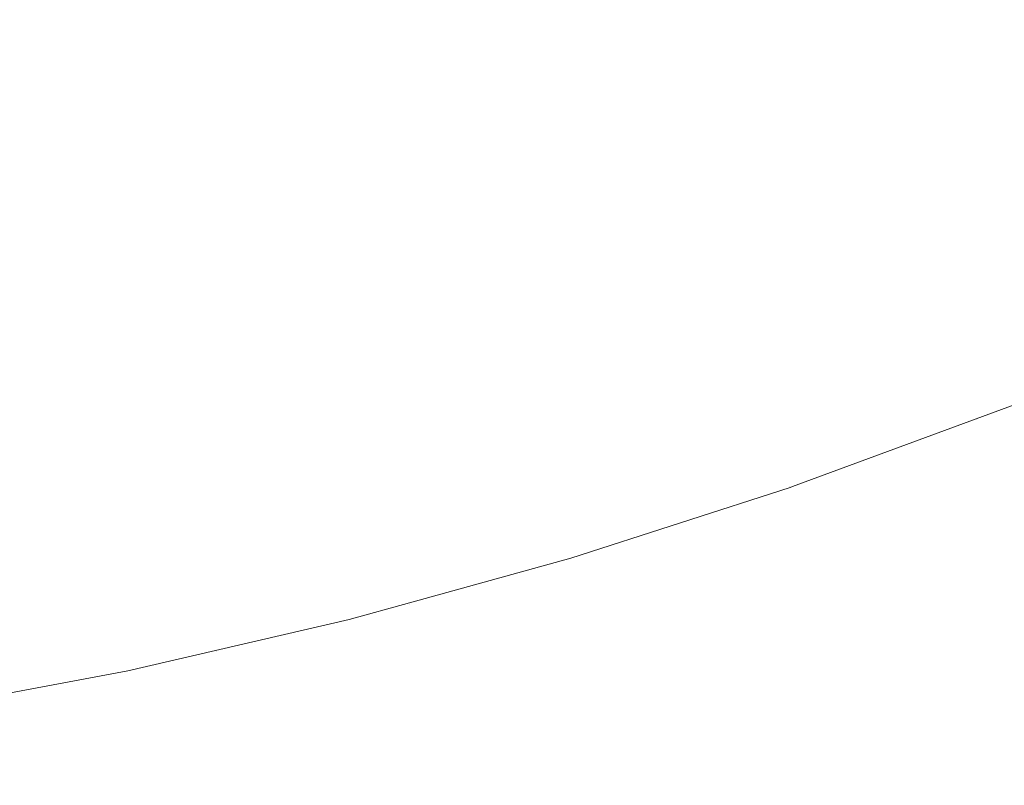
# Model space of a CAD drawing. Header units: centimetres. Extents: x -21.6 to 22.7, y 4.2 to 6.
# Tile 193 of 256: x 7.6955 to 7.7212, y 4.5002 to 4.5202. Entities that reach past the tile are written whole.
import ezdxf

# ---------------------------------------------------------------- set-up
doc = ezdxf.new("R2010")
doc.units = ezdxf.units.CM
doc.header["$LTSCALE"] = 2.54
doc.layers.add('Lucido design-1', color=7, linetype='Continuous')

# ---------------------------------------------------------------- blocks, each defined once
blk = doc.blocks.new('Gruppo-3-1')
at = {"color": 7, "linetype": 'Continuous', "lineweight": 9}
blk.add_3dface([(-21.503423, 5.900212, -2276.22217), (-21.503423, 4.300212, -2276.22217), (22.630348, 4.300212, -2276.22217), (22.630348, 5.900212, -2276.22217)], dxfattribs=at)
for points, invisible_edges in [([(22.630348, 5.900212, -2277.02217), (22.630348, 4.300212, -2277.02217), (7.686575, 4.400896, -2277.02217), (7.695257, 4.401786, -2277.02217)], 10), ([(22.630348, 5.900212, -2277.02217), (7.695257, 4.401786, -2277.02217), (7.700788, 4.402588, -2277.02217)], 9), ([(7.700788, 4.402588, -2277.02217), (7.70392, 4.403043, -2277.02217), (22.630348, 5.900212, -2277.02217)], 10), ([(22.630348, 5.900212, -2277.02217), (7.70392, 4.403043, -2277.02217), (7.712563, 4.404668, -2277.02217)], 9), ([(22.630348, 5.900212, -2277.02217), (7.712563, 4.404668, -2277.02217), (7.721183, 4.406664, -2277.02217)], 9), ([(7.712472, 4.521056, -2276.671794), (7.717004, 4.522712, -2276.671794), (7.717322, 4.521519, -2276.674006), (7.712759, 4.519852, -2276.674006)], 15), ([(7.702752, 4.520856, -2276.667449), (7.698126, 4.519713, -2276.667449), (7.697905, 4.521119, -2276.665321), (7.702495, 4.522253, -2276.665321)], 15), ([(7.712472, 4.521056, -2276.671794), (7.70788, 4.519563, -2276.671794), (7.707611, 4.520835, -2276.669608), (7.712171, 4.522318, -2276.669608)], 15), ([(7.722463, 4.521154, -2276.678496), (7.71791, 4.519308, -2276.678496), (7.717624, 4.520384, -2276.676241), (7.722149, 4.52222, -2276.676241)], 15), ([(7.702752, 4.520856, -2276.667449), (7.707331, 4.522165, -2276.667449), (7.707611, 4.520835, -2276.669608), (7.702998, 4.519516, -2276.669608)], 15), ([(7.712759, 4.519852, -2276.674006), (7.717322, 4.521519, -2276.674006), (7.717624, 4.520384, -2276.676241), (7.713032, 4.518707, -2276.676241)], 15), ([(7.693275, 4.520155, -2276.665321), (7.697905, 4.521119, -2276.665321), (7.698126, 4.519713, -2276.667449), (7.693459, 4.518741, -2276.667449)], 15), ([(7.712759, 4.519852, -2276.674006), (7.708136, 4.518349, -2276.674006), (7.70788, 4.519563, -2276.671794), (7.712472, 4.521056, -2276.671794)], 15), ([(7.722759, 4.520147, -2276.680769), (7.718181, 4.51829, -2276.680769), (7.71791, 4.519308, -2276.678496), (7.722463, 4.521154, -2276.678496)], 15), ([(7.702998, 4.519516, -2276.669608), (7.698338, 4.518365, -2276.669608), (7.698126, 4.519713, -2276.667449), (7.702752, 4.520856, -2276.667449)], 15), ([(7.702998, 4.519516, -2276.669608), (7.707611, 4.520835, -2276.669608), (7.70788, 4.519563, -2276.671794), (7.703234, 4.518234, -2276.671794)], 15), ([(7.713032, 4.518707, -2276.676241), (7.717624, 4.520384, -2276.676241), (7.71791, 4.519308, -2276.678496), (7.713291, 4.517621, -2276.678496)], 15), ([(7.723039, 4.519198, -2276.683058), (7.718437, 4.517331, -2276.683058), (7.718181, 4.51829, -2276.680769), (7.722759, 4.520147, -2276.680769)], 15), ([(7.693459, 4.518741, -2276.667449), (7.698126, 4.519713, -2276.667449), (7.698338, 4.518365, -2276.669608), (7.693637, 4.517386, -2276.669608)], 15), ([(7.713032, 4.518707, -2276.676241), (7.70838, 4.517194, -2276.676241), (7.708136, 4.518349, -2276.674006), (7.712759, 4.519852, -2276.674006)], 15), ([(7.703234, 4.518234, -2276.671794), (7.698541, 4.517075, -2276.671794), (7.698338, 4.518365, -2276.669608), (7.702998, 4.519516, -2276.669608)], 15), ([(7.703234, 4.518234, -2276.671794), (7.70788, 4.519563, -2276.671794), (7.708136, 4.518349, -2276.674006), (7.703459, 4.517012, -2276.674006)], 15), ([(7.713291, 4.517621, -2276.678496), (7.71791, 4.519308, -2276.678496), (7.718181, 4.51829, -2276.680769), (7.713536, 4.516593, -2276.680769)], 15), ([(7.723301, 4.518308, -2276.68536), (7.718676, 4.516431, -2276.68536), (7.718437, 4.517331, -2276.683058), (7.723039, 4.519198, -2276.683058)], 15), ([(7.713291, 4.517621, -2276.678496), (7.708611, 4.516098, -2276.678496), (7.70838, 4.517194, -2276.676241), (7.713032, 4.518707, -2276.676241)], 15), ([(7.693637, 4.517386, -2276.669608), (7.698338, 4.518365, -2276.669608), (7.698541, 4.517075, -2276.671794), (7.693806, 4.516089, -2276.671794)], 15), ([(7.703459, 4.517012, -2276.674006), (7.698734, 4.515845, -2276.674006), (7.698541, 4.517075, -2276.671794), (7.703234, 4.518234, -2276.671794)], 15), ([(7.703459, 4.517012, -2276.674006), (7.708136, 4.518349, -2276.674006), (7.70838, 4.517194, -2276.676241), (7.703673, 4.515848, -2276.676241)], 15), ([(7.713536, 4.516593, -2276.680769), (7.718181, 4.51829, -2276.680769), (7.718437, 4.517331, -2276.683058), (7.713767, 4.515626, -2276.683058)], 15), ([(7.723546, 4.517476, -2276.687674), (7.7189, 4.515591, -2276.687674), (7.718676, 4.516431, -2276.68536), (7.723301, 4.518308, -2276.68536)], 15), ([(7.713536, 4.516593, -2276.680769), (7.70883, 4.515062, -2276.680769), (7.708611, 4.516098, -2276.678496), (7.713291, 4.517621, -2276.678496)], 15), ([(7.723774, 4.516702, -2276.689995), (7.719108, 4.514809, -2276.689995), (7.7189, 4.515591, -2276.687674), (7.723546, 4.517476, -2276.687674)], 15), ([(7.703673, 4.515848, -2276.676241), (7.70838, 4.517194, -2276.676241), (7.708611, 4.516098, -2276.678496), (7.703876, 4.514744, -2276.678496)], 15), ([(7.713767, 4.515626, -2276.683058), (7.718437, 4.517331, -2276.683058), (7.718676, 4.516431, -2276.68536), (7.713984, 4.514718, -2276.68536)], 15), ([(7.693806, 4.516089, -2276.671794), (7.698541, 4.517075, -2276.671794), (7.698734, 4.515845, -2276.674006), (7.693968, 4.514852, -2276.674006)], 15), ([(7.703673, 4.515848, -2276.676241), (7.698918, 4.514674, -2276.676241), (7.698734, 4.515845, -2276.674006), (7.703459, 4.517012, -2276.674006)], 15), ([(7.713767, 4.515626, -2276.683058), (7.709036, 4.514087, -2276.683058), (7.70883, 4.515062, -2276.680769), (7.713536, 4.516593, -2276.680769)], 15), ([(7.723984, 4.515986, -2276.692323), (7.719301, 4.514086, -2276.692323), (7.719108, 4.514809, -2276.689995), (7.723774, 4.516702, -2276.689995)], 15), ([(7.713984, 4.514718, -2276.68536), (7.718676, 4.516431, -2276.68536), (7.7189, 4.515591, -2276.687674), (7.714186, 4.513869, -2276.687674)], 15), ([(7.703876, 4.514744, -2276.678496), (7.708611, 4.516098, -2276.678496), (7.70883, 4.515062, -2276.680769), (7.704068, 4.513701, -2276.680769)], 15), ([(7.693968, 4.514852, -2276.674006), (7.698734, 4.515845, -2276.674006), (7.698918, 4.514674, -2276.676241), (7.694121, 4.513675, -2276.676241)], 15), ([(7.703876, 4.514744, -2276.678496), (7.699093, 4.513563, -2276.678496), (7.698918, 4.514674, -2276.676241), (7.703673, 4.515848, -2276.676241)], 15), ([(7.724178, 4.515328, -2276.694654), (7.719478, 4.513421, -2276.694654), (7.719301, 4.514086, -2276.692323), (7.723984, 4.515986, -2276.692323)], 15), ([(7.713984, 4.514718, -2276.68536), (7.709229, 4.513171, -2276.68536), (7.709036, 4.514087, -2276.683058), (7.713767, 4.515626, -2276.683058)], 15), ([(7.714186, 4.513869, -2276.687674), (7.7189, 4.515591, -2276.687674), (7.719108, 4.514809, -2276.689995), (7.714374, 4.51308, -2276.689995)], 15), ([(7.724355, 4.514727, -2276.696987), (7.719639, 4.512814, -2276.696987), (7.719478, 4.513421, -2276.694654), (7.724178, 4.515328, -2276.694654)], 15), ([(7.704068, 4.513701, -2276.680769), (7.70883, 4.515062, -2276.680769), (7.709036, 4.514087, -2276.683058), (7.704249, 4.512718, -2276.683058)], 15), ([(7.714374, 4.51308, -2276.689995), (7.719108, 4.514809, -2276.689995), (7.719301, 4.514086, -2276.692323), (7.714548, 4.51235, -2276.692323)], 15), ([(7.694121, 4.513675, -2276.676241), (7.698918, 4.514674, -2276.676241), (7.699093, 4.513563, -2276.678496), (7.694267, 4.512558, -2276.678496)], 15), ([(7.704068, 4.513701, -2276.680769), (7.699258, 4.512513, -2276.680769), (7.699093, 4.513563, -2276.678496), (7.703876, 4.514744, -2276.678496)], 15), ([(7.714186, 4.513869, -2276.687674), (7.70941, 4.512315, -2276.687674), (7.709229, 4.513171, -2276.68536), (7.713984, 4.514718, -2276.68536)], 15), ([(7.724515, 4.514183, -2276.699319), (7.719786, 4.512265, -2276.699319), (7.719639, 4.512814, -2276.696987), (7.724355, 4.514727, -2276.696987)], 15), ([(7.704249, 4.512718, -2276.683058), (7.709036, 4.514087, -2276.683058), (7.709229, 4.513171, -2276.68536), (7.704419, 4.511796, -2276.68536)], 15), ([(7.714548, 4.51235, -2276.692323), (7.719301, 4.514086, -2276.692323), (7.719478, 4.513421, -2276.694654), (7.714708, 4.511679, -2276.694654)], 15), ([(7.724659, 4.513695, -2276.701649), (7.719917, 4.511772, -2276.701649), (7.719786, 4.512265, -2276.699319), (7.724515, 4.514183, -2276.699319)], 15), ([(7.714374, 4.51308, -2276.689995), (7.709578, 4.51152, -2276.689995), (7.70941, 4.512315, -2276.687674), (7.714186, 4.513869, -2276.687674)], 15), ([(7.694267, 4.512558, -2276.678496), (7.699093, 4.513563, -2276.678496), (7.699258, 4.512513, -2276.680769), (7.694405, 4.511502, -2276.680769)], 15), ([(7.704249, 4.512718, -2276.683058), (7.699414, 4.511524, -2276.683058), (7.699258, 4.512513, -2276.680769), (7.704068, 4.513701, -2276.680769)], 15), ([(7.724786, 4.513263, -2276.703974), (7.720033, 4.511335, -2276.703974), (7.719917, 4.511772, -2276.701649), (7.724659, 4.513695, -2276.701649)], 15), ([(7.714708, 4.511679, -2276.694654), (7.719478, 4.513421, -2276.694654), (7.719639, 4.512814, -2276.696987), (7.714854, 4.511067, -2276.696987)], 15), ([(7.724897, 4.512885, -2276.706291), (7.720135, 4.510953, -2276.706291), (7.720033, 4.511335, -2276.703974), (7.724786, 4.513263, -2276.703974)], 15), ([(7.704419, 4.511796, -2276.68536), (7.709229, 4.513171, -2276.68536), (7.70941, 4.512315, -2276.687674), (7.704578, 4.510934, -2276.687674)], 15), ([(7.714548, 4.51235, -2276.692323), (7.709733, 4.510784, -2276.692323), (7.709578, 4.51152, -2276.689995), (7.714374, 4.51308, -2276.689995)], 15), ([(7.714854, 4.511067, -2276.696987), (7.719639, 4.512814, -2276.696987), (7.719786, 4.512265, -2276.699319), (7.714987, 4.510512, -2276.699319)], 15), ([(7.724993, 4.512561, -2276.7086), (7.720222, 4.510626, -2276.7086), (7.720135, 4.510953, -2276.706291), (7.724897, 4.512885, -2276.706291)], 15), ([(7.694405, 4.511502, -2276.680769), (7.699258, 4.512513, -2276.680769), (7.699414, 4.511524, -2276.683058), (7.694535, 4.510508, -2276.683058)], 15), ([(7.704419, 4.511796, -2276.68536), (7.69956, 4.510596, -2276.68536), (7.699414, 4.511524, -2276.683058), (7.704249, 4.512718, -2276.683058)], 15), ([(7.725073, 4.51229, -2276.710899), (7.720295, 4.510352, -2276.710899), (7.720222, 4.510626, -2276.7086), (7.724993, 4.512561, -2276.7086)], 15), ([(7.704578, 4.510934, -2276.687674), (7.70941, 4.512315, -2276.687674), (7.709578, 4.51152, -2276.689995), (7.704725, 4.510132, -2276.689995)], 15), ([(7.714708, 4.511679, -2276.694654), (7.709876, 4.510107, -2276.694654), (7.709733, 4.510784, -2276.692323), (7.714548, 4.51235, -2276.692323)], 15), ([(7.714987, 4.510512, -2276.699319), (7.719786, 4.512265, -2276.699319), (7.719917, 4.511772, -2276.701649), (7.715105, 4.510014, -2276.701649)], 15), ([(7.725137, 4.512071, -2276.713185), (7.720354, 4.51013, -2276.713185), (7.720295, 4.510352, -2276.710899), (7.725073, 4.51229, -2276.710899)], 15), ([(7.725187, 4.511902, -2276.715456), (7.720399, 4.50996, -2276.715456), (7.720354, 4.51013, -2276.713185), (7.725137, 4.512071, -2276.713185)], 15), ([(7.704578, 4.510934, -2276.687674), (7.699696, 4.509728, -2276.687674), (7.69956, 4.510596, -2276.68536), (7.704419, 4.511796, -2276.68536)], 15), ([(7.715105, 4.510014, -2276.701649), (7.719917, 4.511772, -2276.701649), (7.720033, 4.511335, -2276.703974), (7.71521, 4.509573, -2276.703974)], 15), ([(7.725222, 4.511783, -2276.717712), (7.720431, 4.50984, -2276.717712), (7.720399, 4.50996, -2276.715456), (7.725187, 4.511902, -2276.715456)], 15), ([(7.725243, 4.511713, -2276.71995), (7.72045, 4.509768, -2276.71995), (7.720431, 4.50984, -2276.717712), (7.725222, 4.511783, -2276.717712)], 15), ([(7.721429, 4.510124, -2276.72217), (7.72045, 4.509768, -2276.71995), (7.725243, 4.511713, -2276.71995)], 11), ([(7.694535, 4.510508, -2276.683058), (7.699414, 4.511524, -2276.683058), (7.69956, 4.510596, -2276.68536), (7.694657, 4.509575, -2276.68536)], 15), ([(7.704725, 4.510132, -2276.689995), (7.709578, 4.51152, -2276.689995), (7.709733, 4.510784, -2276.692323), (7.704862, 4.509391, -2276.692323)], 15), ([(7.714854, 4.511067, -2276.696987), (7.710006, 4.509489, -2276.696987), (7.709876, 4.510107, -2276.694654), (7.714708, 4.511679, -2276.694654)], 15), ([(7.725253, 4.511678, -2276.923745), (7.720459, 4.509733, -2276.923745), (7.721429, 4.510124, -2276.92217)], 11), ([(7.725253, 4.511678, -2276.923745), (7.725263, 4.511642, -2276.925344), (7.720469, 4.509697, -2276.925344), (7.720459, 4.509733, -2276.923745)], 15), ([(7.720486, 4.509635, -2276.926967), (7.720469, 4.509697, -2276.925344), (7.725263, 4.511642, -2276.925344), (7.725281, 4.511581, -2276.926967)], 15), ([(7.725281, 4.511581, -2276.926967), (7.725307, 4.511493, -2276.928615), (7.720509, 4.509547, -2276.928615), (7.720486, 4.509635, -2276.926967)], 15), ([(7.72054, 4.509431, -2276.930287), (7.720509, 4.509547, -2276.928615), (7.725307, 4.511493, -2276.928615), (7.725341, 4.511378, -2276.930287)], 15), ([(7.71521, 4.509573, -2276.703974), (7.720033, 4.511335, -2276.703974), (7.720135, 4.510953, -2276.706291), (7.715302, 4.509188, -2276.706291)], 15), ([(7.725341, 4.511378, -2276.930287), (7.725383, 4.511234, -2276.931982), (7.720579, 4.509285, -2276.931982), (7.72054, 4.509431, -2276.930287)], 15), ([(7.720625, 4.50911, -2276.933702), (7.720579, 4.509285, -2276.931982), (7.725383, 4.511234, -2276.931982), (7.725435, 4.511061, -2276.933702)], 15), ([(7.704725, 4.510132, -2276.689995), (7.699823, 4.508922, -2276.689995), (7.699696, 4.509728, -2276.687674), (7.704578, 4.510934, -2276.687674)], 15), ([(7.714987, 4.510512, -2276.699319), (7.710124, 4.50893, -2276.699319), (7.710006, 4.509489, -2276.696987), (7.714854, 4.511067, -2276.696987)], 15), ([(7.715302, 4.509188, -2276.706291), (7.720135, 4.510953, -2276.706291), (7.720222, 4.510626, -2276.7086), (7.715381, 4.508858, -2276.7086)], 15), ([(7.725435, 4.511061, -2276.933702), (7.725495, 4.510855, -2276.935444), (7.720681, 4.508902, -2276.935444), (7.720625, 4.50911, -2276.933702)], 15), ([(7.704862, 4.509391, -2276.692323), (7.709733, 4.510784, -2276.692323), (7.709876, 4.510107, -2276.694654), (7.704987, 4.508709, -2276.694654)], 15), ([(7.720745, 4.508662, -2276.93721), (7.720681, 4.508902, -2276.935444), (7.725495, 4.510855, -2276.935444), (7.725565, 4.510617, -2276.93721)], 15), ([(7.694657, 4.509575, -2276.68536), (7.69956, 4.510596, -2276.68536), (7.699696, 4.509728, -2276.687674), (7.694771, 4.508703, -2276.687674)], 15), ([(7.715105, 4.510014, -2276.701649), (7.71023, 4.508429, -2276.701649), (7.710124, 4.50893, -2276.699319), (7.714987, 4.510512, -2276.699319)], 15), ([(7.715381, 4.508858, -2276.7086), (7.720222, 4.510626, -2276.7086), (7.720295, 4.510352, -2276.710899), (7.715447, 4.508581, -2276.710899)], 15), ([(7.725565, 4.510617, -2276.93721), (7.725645, 4.510345, -2276.938998), (7.720818, 4.508387, -2276.938998), (7.720745, 4.508662, -2276.93721)], 15), ([(7.715447, 4.508581, -2276.710899), (7.720295, 4.510352, -2276.710899), (7.720354, 4.51013, -2276.713185), (7.7155, 4.508358, -2276.713185)], 15), ([(7.720901, 4.508076, -2276.940809), (7.720818, 4.508387, -2276.938998), (7.725645, 4.510345, -2276.938998), (7.725736, 4.510038, -2276.940809)], 15), ([(7.704862, 4.509391, -2276.692323), (7.69994, 4.508176, -2276.692323), (7.699823, 4.508922, -2276.689995), (7.704725, 4.510132, -2276.689995)], 15), ([(7.704987, 4.508709, -2276.694654), (7.709876, 4.510107, -2276.694654), (7.710006, 4.509489, -2276.696987), (7.705101, 4.508087, -2276.696987)], 15), ([(7.71521, 4.509573, -2276.703974), (7.710324, 4.507984, -2276.703974), (7.71023, 4.508429, -2276.701649), (7.715105, 4.510014, -2276.701649)], 15), ([(7.7155, 4.508358, -2276.713185), (7.720354, 4.51013, -2276.713185), (7.720399, 4.50996, -2276.715456), (7.715541, 4.508186, -2276.715456)], 15), ([(7.715541, 4.508186, -2276.715456), (7.720399, 4.50996, -2276.715456), (7.720431, 4.50984, -2276.717712), (7.71557, 4.508064, -2276.717712)], 15), ([(7.715657, 4.507991, -2276.92217), (7.721429, 4.510124, -2276.92217), (7.720459, 4.509733, -2276.923745)], 10), ([(7.715657, 4.507991, -2276.92217), (7.715657, 4.507991, -2276.72217), (7.721429, 4.510124, -2276.72217), (7.721429, 4.510124, -2276.92217)], 5), ([(7.72045, 4.509768, -2276.71995), (7.721429, 4.510124, -2276.72217), (7.715657, 4.507991, -2276.72217)], 9), ([(7.725736, 4.510038, -2276.940809), (7.725837, 4.509693, -2276.942641), (7.720993, 4.507728, -2276.942641), (7.720901, 4.508076, -2276.940809)], 15), ([(7.694771, 4.508703, -2276.687674), (7.699696, 4.509728, -2276.687674), (7.699823, 4.508922, -2276.689995), (7.694877, 4.507892, -2276.689995)], 15), ([(7.71557, 4.508064, -2276.717712), (7.720431, 4.50984, -2276.717712), (7.72045, 4.509768, -2276.71995), (7.715587, 4.507992, -2276.71995)], 15), ([(7.715657, 4.507991, -2276.72217), (7.715587, 4.507992, -2276.71995), (7.72045, 4.509768, -2276.71995)], 11), ([(7.720459, 4.509733, -2276.923745), (7.720469, 4.509697, -2276.925344), (7.715605, 4.50792, -2276.925344), (7.715596, 4.507957, -2276.923745)], 15), ([(7.720459, 4.509733, -2276.923745), (7.715596, 4.507957, -2276.923745), (7.715657, 4.507991, -2276.92217)], 11), ([(7.715619, 4.507858, -2276.926967), (7.715605, 4.50792, -2276.925344), (7.720469, 4.509697, -2276.925344), (7.720486, 4.509635, -2276.926967)], 15), ([(7.721096, 4.507342, -2276.944493), (7.720993, 4.507728, -2276.942641), (7.725837, 4.509693, -2276.942641), (7.72595, 4.509311, -2276.944493)], 15), ([(7.704987, 4.508709, -2276.694654), (7.700048, 4.50749, -2276.694654), (7.69994, 4.508176, -2276.692323), (7.704862, 4.509391, -2276.692323)], 15), ([(7.705101, 4.508087, -2276.696987), (7.710006, 4.509489, -2276.696987), (7.710124, 4.50893, -2276.699319), (7.705205, 4.507524, -2276.699319)], 15), ([(7.715302, 4.509188, -2276.706291), (7.710406, 4.507595, -2276.706291), (7.710324, 4.507984, -2276.703974), (7.71521, 4.509573, -2276.703974)], 15), ([(7.720486, 4.509635, -2276.926967), (7.720509, 4.509547, -2276.928615), (7.715641, 4.507769, -2276.928615), (7.715619, 4.507858, -2276.926967)], 15), ([(7.715669, 4.507652, -2276.930287), (7.715641, 4.507769, -2276.928615), (7.720509, 4.509547, -2276.928615), (7.72054, 4.509431, -2276.930287)], 15), ([(7.72054, 4.509431, -2276.930287), (7.720579, 4.509285, -2276.931982), (7.715704, 4.507505, -2276.931982), (7.715669, 4.507652, -2276.930287)], 15), ([(7.715381, 4.508858, -2276.7086), (7.710476, 4.507262, -2276.7086), (7.710406, 4.507595, -2276.706291), (7.715302, 4.509188, -2276.706291)], 15), ([(7.715746, 4.507328, -2276.933702), (7.715704, 4.507505, -2276.931982), (7.720579, 4.509285, -2276.931982), (7.720625, 4.50911, -2276.933702)], 15), ([(7.72595, 4.509311, -2276.944493), (7.726074, 4.508888, -2276.946366), (7.72121, 4.506915, -2276.946366), (7.721096, 4.507342, -2276.944493)], 15), ([(7.694877, 4.507892, -2276.689995), (7.699823, 4.508922, -2276.689995), (7.69994, 4.508176, -2276.692323), (7.694975, 4.507141, -2276.692323)], 15), ([(7.705205, 4.507524, -2276.699319), (7.710124, 4.50893, -2276.699319), (7.71023, 4.508429, -2276.701649), (7.705298, 4.507018, -2276.701649)], 15), ([(7.720625, 4.50911, -2276.933702), (7.720681, 4.508902, -2276.935444), (7.715796, 4.507118, -2276.935444), (7.715746, 4.507328, -2276.933702)], 15), ([(7.715854, 4.506875, -2276.93721), (7.715796, 4.507118, -2276.935444), (7.720681, 4.508902, -2276.935444), (7.720745, 4.508662, -2276.93721)], 15), ([(7.705101, 4.508087, -2276.696987), (7.700146, 4.506864, -2276.696987), (7.700048, 4.50749, -2276.694654), (7.704987, 4.508709, -2276.694654)], 15), ([(7.715447, 4.508581, -2276.710899), (7.710535, 4.506983, -2276.710899), (7.710476, 4.507262, -2276.7086), (7.715381, 4.508858, -2276.7086)], 15), ([(7.720745, 4.508662, -2276.93721), (7.720818, 4.508387, -2276.938998), (7.71592, 4.506598, -2276.938998), (7.715854, 4.506875, -2276.93721)], 15), ([(7.705298, 4.507018, -2276.701649), (7.71023, 4.508429, -2276.701649), (7.710324, 4.507984, -2276.703974), (7.705381, 4.506571, -2276.703974)], 15), ([(7.7155, 4.508358, -2276.713185), (7.710583, 4.506758, -2276.713185), (7.710535, 4.506983, -2276.710899), (7.715447, 4.508581, -2276.710899)], 15), ([(7.715995, 4.506284, -2276.940809), (7.71592, 4.506598, -2276.938998), (7.720818, 4.508387, -2276.938998), (7.720901, 4.508076, -2276.940809)], 15), ([(7.694975, 4.507141, -2276.692323), (7.69994, 4.508176, -2276.692323), (7.700048, 4.50749, -2276.694654), (7.695065, 4.506452, -2276.694654)], 15), ([(7.715541, 4.508186, -2276.715456), (7.71062, 4.506585, -2276.715456), (7.710583, 4.506758, -2276.713185), (7.7155, 4.508358, -2276.713185)], 15), ([(7.71557, 4.508064, -2276.717712), (7.710645, 4.506462, -2276.717712), (7.71062, 4.506585, -2276.715456), (7.715541, 4.508186, -2276.715456)], 15), ([(7.705205, 4.507524, -2276.699319), (7.700235, 4.506297, -2276.699319), (7.700146, 4.506864, -2276.696987), (7.705101, 4.508087, -2276.696987)], 15), ([(7.705381, 4.506571, -2276.703974), (7.710324, 4.507984, -2276.703974), (7.710406, 4.507595, -2276.706291), (7.705453, 4.506179, -2276.706291)], 15), ([(7.715593, 4.50797, -2276.72217), (7.709883, 4.506129, -2276.72217), (7.710661, 4.50639, -2276.71995), (7.715587, 4.507992, -2276.71995)], 14), ([(7.710668, 4.506354, -2276.923745), (7.709883, 4.506129, -2276.92217), (7.715593, 4.50797, -2276.92217), (7.715596, 4.507957, -2276.923745)], 13), ([(7.715593, 4.50797, -2276.92217), (7.709883, 4.506129, -2276.92217), (7.709883, 4.506129, -2276.72217), (7.715593, 4.50797, -2276.72217)], 10), ([(7.715587, 4.507992, -2276.71995), (7.710661, 4.50639, -2276.71995), (7.710645, 4.506462, -2276.717712), (7.71557, 4.508064, -2276.717712)], 15), ([(7.715596, 4.507957, -2276.923745), (7.715605, 4.50792, -2276.925344), (7.710676, 4.506317, -2276.925344), (7.710668, 4.506354, -2276.923745)], 15), ([(7.710689, 4.506254, -2276.926967), (7.710676, 4.506317, -2276.925344), (7.715605, 4.50792, -2276.925344), (7.715619, 4.507858, -2276.926967)], 15), ([(7.715619, 4.507858, -2276.926967), (7.715641, 4.507769, -2276.928615), (7.710708, 4.506164, -2276.928615), (7.710689, 4.506254, -2276.926967)], 15), ([(7.715657, 4.507991, -2276.72217), (7.715593, 4.50797, -2276.72217), (7.715587, 4.507992, -2276.71995)], 10), ([(7.715596, 4.507957, -2276.923745), (7.715593, 4.50797, -2276.92217), (7.715657, 4.507991, -2276.92217)], 9), ([(7.715593, 4.50797, -2276.72217), (7.715657, 4.507991, -2276.72217), (7.715657, 4.507991, -2276.92217), (7.715593, 4.50797, -2276.92217)], 10), ([(7.720901, 4.508076, -2276.940809), (7.720993, 4.507728, -2276.942641), (7.716078, 4.505933, -2276.942641), (7.715995, 4.506284, -2276.940809)], 15), ([(7.705453, 4.506179, -2276.706291), (7.710406, 4.507595, -2276.706291), (7.710476, 4.507262, -2276.7086), (7.705514, 4.505844, -2276.7086)], 15), ([(7.710733, 4.506046, -2276.930287), (7.710708, 4.506164, -2276.928615), (7.715641, 4.507769, -2276.928615), (7.715669, 4.507652, -2276.930287)], 15), ([(7.715669, 4.507652, -2276.930287), (7.715704, 4.507505, -2276.931982), (7.710764, 4.505898, -2276.931982), (7.710733, 4.506046, -2276.930287)], 15), ([(7.716172, 4.505543, -2276.944493), (7.716078, 4.505933, -2276.942641), (7.720993, 4.507728, -2276.942641), (7.721096, 4.507342, -2276.944493)], 15), ([(7.695065, 4.506452, -2276.694654), (7.700048, 4.50749, -2276.694654), (7.700146, 4.506864, -2276.696987), (7.695147, 4.505822, -2276.696987)], 15), ([(7.705298, 4.507018, -2276.701649), (7.700315, 4.505788, -2276.701649), (7.700235, 4.506297, -2276.699319), (7.705205, 4.507524, -2276.699319)], 15), ([(7.710802, 4.505719, -2276.933702), (7.710764, 4.505898, -2276.931982), (7.715704, 4.507505, -2276.931982), (7.715746, 4.507328, -2276.933702)], 15), ([(7.721096, 4.507342, -2276.944493), (7.72121, 4.506915, -2276.946366), (7.716274, 4.505113, -2276.946366), (7.716172, 4.505543, -2276.944493)], 15), ([(7.705514, 4.505844, -2276.7086), (7.710476, 4.507262, -2276.7086), (7.710535, 4.506983, -2276.710899), (7.705566, 4.505563, -2276.710899)], 15), ([(7.715746, 4.507328, -2276.933702), (7.715796, 4.507118, -2276.935444), (7.710847, 4.505508, -2276.935444), (7.710802, 4.505719, -2276.933702)], 15), ([(7.710898, 4.505263, -2276.93721), (7.710847, 4.505508, -2276.935444), (7.715796, 4.507118, -2276.935444), (7.715854, 4.506875, -2276.93721)], 15), ([(7.695147, 4.505822, -2276.696987), (7.700146, 4.506864, -2276.696987), (7.700235, 4.506297, -2276.699319), (7.695222, 4.505252, -2276.699319)], 15), ([(7.705381, 4.506571, -2276.703974), (7.700386, 4.505337, -2276.703974), (7.700315, 4.505788, -2276.701649), (7.705298, 4.507018, -2276.701649)], 15), ([(7.705566, 4.505563, -2276.710899), (7.710535, 4.506983, -2276.710899), (7.710583, 4.506758, -2276.713185), (7.705608, 4.505336, -2276.713185)], 15), ([(7.715854, 4.506875, -2276.93721), (7.71592, 4.506598, -2276.938998), (7.710957, 4.504984, -2276.938998), (7.710898, 4.505263, -2276.93721)], 15), ([(7.716387, 4.50464, -2276.948259), (7.716274, 4.505113, -2276.946366), (7.72121, 4.506915, -2276.946366), (7.721334, 4.506447, -2276.948259)], 15), ([(7.705453, 4.506179, -2276.706291), (7.700448, 4.504944, -2276.706291), (7.700386, 4.505337, -2276.703974), (7.705381, 4.506571, -2276.703974)], 15), ([(7.705608, 4.505336, -2276.713185), (7.710583, 4.506758, -2276.713185), (7.71062, 4.506585, -2276.715456), (7.70564, 4.505161, -2276.715456)], 15), ([(7.70564, 4.505161, -2276.715456), (7.71062, 4.506585, -2276.715456), (7.710645, 4.506462, -2276.717712), (7.705663, 4.505038, -2276.717712)], 15), ([(7.711024, 4.504667, -2276.940809), (7.710957, 4.504984, -2276.938998), (7.71592, 4.506598, -2276.938998), (7.715995, 4.506284, -2276.940809)], 15), ([(7.705663, 4.505038, -2276.717712), (7.710645, 4.506462, -2276.717712), (7.710661, 4.50639, -2276.71995), (7.705676, 4.504965, -2276.71995)], 15), ([(7.705676, 4.504965, -2276.71995), (7.710661, 4.50639, -2276.71995), (7.709883, 4.506129, -2276.72217)], 11), ([(7.710668, 4.506354, -2276.923745), (7.710676, 4.506317, -2276.925344), (7.70569, 4.504891, -2276.925344), (7.705683, 4.504928, -2276.923745)], 15), ([(7.709883, 4.506129, -2276.92217), (7.710668, 4.506354, -2276.923745), (7.705683, 4.504928, -2276.923745)], 11), ([(7.705701, 4.504828, -2276.926967), (7.70569, 4.504891, -2276.925344), (7.710676, 4.506317, -2276.925344), (7.710689, 4.506254, -2276.926967)], 15), ([(7.721334, 4.506447, -2276.948259), (7.72147, 4.505936, -2276.95017), (7.71651, 4.504124, -2276.95017), (7.716387, 4.50464, -2276.948259)], 15), ([(7.695222, 4.505252, -2276.699319), (7.700235, 4.506297, -2276.699319), (7.700315, 4.505788, -2276.701649), (7.695289, 4.504741, -2276.701649)], 15), ([(7.705514, 4.505844, -2276.7086), (7.700501, 4.504606, -2276.7086), (7.700448, 4.504944, -2276.706291), (7.705453, 4.506179, -2276.706291)], 15), ([(7.705683, 4.504928, -2276.923745), (7.705674, 4.504965, -2276.92217), (7.709883, 4.506129, -2276.92217)], 9), ([(7.705674, 4.504965, -2276.72217), (7.709883, 4.506129, -2276.72217), (7.709883, 4.506129, -2276.92217), (7.705674, 4.504965, -2276.92217)], 10), ([(7.709883, 4.506129, -2276.72217), (7.705674, 4.504965, -2276.72217), (7.705676, 4.504965, -2276.71995)], 10), ([(7.710689, 4.506254, -2276.926967), (7.710708, 4.506164, -2276.928615), (7.705718, 4.504738, -2276.928615), (7.705701, 4.504828, -2276.926967)], 15), ([(7.70574, 4.504618, -2276.930287), (7.705718, 4.504738, -2276.928615), (7.710708, 4.506164, -2276.928615), (7.710733, 4.506046, -2276.930287)], 15), ([(7.715995, 4.506284, -2276.940809), (7.716078, 4.505933, -2276.942641), (7.711099, 4.504313, -2276.942641), (7.711024, 4.504667, -2276.940809)], 15), ([(7.705566, 4.505563, -2276.710899), (7.700546, 4.504323, -2276.710899), (7.700501, 4.504606, -2276.7086), (7.705514, 4.505844, -2276.7086)], 15), ([(7.710733, 4.506046, -2276.930287), (7.710764, 4.505898, -2276.931982), (7.705767, 4.504469, -2276.931982), (7.70574, 4.504618, -2276.930287)], 15), ([(7.7058, 4.504289, -2276.933702), (7.705767, 4.504469, -2276.931982), (7.710764, 4.505898, -2276.931982), (7.710802, 4.505719, -2276.933702)], 15), ([(7.711182, 4.50392, -2276.944493), (7.711099, 4.504313, -2276.942641), (7.716078, 4.505933, -2276.942641), (7.716172, 4.505543, -2276.944493)], 15), ([(7.716644, 4.503563, -2276.952099), (7.71651, 4.504124, -2276.95017), (7.72147, 4.505936, -2276.95017), (7.721618, 4.50538, -2276.952099)], 15), ([(7.695289, 4.504741, -2276.701649), (7.700315, 4.505788, -2276.701649), (7.700386, 4.505337, -2276.703974), (7.695348, 4.504288, -2276.703974)], 15), ([(7.705608, 4.505336, -2276.713185), (7.700582, 4.504094, -2276.713185), (7.700546, 4.504323, -2276.710899), (7.705566, 4.505563, -2276.710899)], 15), ([(7.710802, 4.505719, -2276.933702), (7.710847, 4.505508, -2276.935444), (7.705839, 4.504077, -2276.935444), (7.7058, 4.504289, -2276.933702)], 15), ([(7.716172, 4.505543, -2276.944493), (7.716274, 4.505113, -2276.946366), (7.711274, 4.503486, -2276.946366), (7.711182, 4.50392, -2276.944493)], 15), ([(7.695348, 4.504288, -2276.703974), (7.700386, 4.505337, -2276.703974), (7.700448, 4.504944, -2276.706291), (7.6954, 4.503892, -2276.706291)], 15), ([(7.70564, 4.505161, -2276.715456), (7.700609, 4.503919, -2276.715456), (7.700582, 4.504094, -2276.713185), (7.705608, 4.505336, -2276.713185)], 15), ([(7.705885, 4.50383, -2276.93721), (7.705839, 4.504077, -2276.935444), (7.710847, 4.505508, -2276.935444), (7.710898, 4.505263, -2276.93721)], 15), ([(7.721618, 4.50538, -2276.952099), (7.721779, 4.504778, -2276.954044), (7.716789, 4.502955, -2276.954044), (7.716644, 4.503563, -2276.952099)], 15), ([(7.705663, 4.505038, -2276.717712), (7.700629, 4.503795, -2276.717712), (7.700609, 4.503919, -2276.715456), (7.70564, 4.505161, -2276.715456)], 15), ([(7.705676, 4.504965, -2276.71995), (7.70064, 4.503721, -2276.71995), (7.700629, 4.503795, -2276.717712), (7.705663, 4.505038, -2276.717712)], 15), ([(7.710898, 4.505263, -2276.93721), (7.710957, 4.504984, -2276.938998), (7.705937, 4.503548, -2276.938998), (7.705885, 4.50383, -2276.93721)], 15), ([(7.711374, 4.503009, -2276.948259), (7.711274, 4.503486, -2276.946366), (7.716274, 4.505113, -2276.946366), (7.716387, 4.50464, -2276.948259)], 15), ([(7.6954, 4.503892, -2276.706291), (7.700448, 4.504944, -2276.706291), (7.700501, 4.504606, -2276.7086), (7.695444, 4.503552, -2276.7086)], 15), ([(7.70064, 4.503721, -2276.71995), (7.705676, 4.504965, -2276.71995), (7.704109, 4.504532, -2276.72217)], 11), ([(7.704109, 4.504532, -2276.92217), (7.705683, 4.504928, -2276.923745), (7.700646, 4.503685, -2276.923745)], 11), ([(7.705683, 4.504928, -2276.923745), (7.70569, 4.504891, -2276.925344), (7.700652, 4.503648, -2276.925344), (7.700646, 4.503685, -2276.923745)], 15), ([(7.700662, 4.503584, -2276.926967), (7.700652, 4.503648, -2276.925344), (7.70569, 4.504891, -2276.925344), (7.705701, 4.504828, -2276.926967)], 15), ([(7.705701, 4.504828, -2276.926967), (7.705718, 4.504738, -2276.928615), (7.700676, 4.503493, -2276.928615), (7.700662, 4.503584, -2276.926967)], 15), ([(7.704109, 4.504532, -2276.92217), (7.705674, 4.504965, -2276.92217), (7.705683, 4.504928, -2276.923745)], 10), ([(7.705674, 4.504965, -2276.92217), (7.704109, 4.504532, -2276.92217), (7.704109, 4.504532, -2276.72217), (7.705674, 4.504965, -2276.72217)], 10), ([(7.705676, 4.504965, -2276.71995), (7.705674, 4.504965, -2276.72217), (7.704109, 4.504532, -2276.72217)], 9), ([(7.705995, 4.50323, -2276.940809), (7.705937, 4.503548, -2276.938998), (7.710957, 4.504984, -2276.938998), (7.711024, 4.504667, -2276.940809)], 15), ([(7.716945, 4.5023, -2276.956004), (7.716789, 4.502955, -2276.954044), (7.721779, 4.504778, -2276.954044), (7.721952, 4.504128, -2276.956004)], 15), ([(7.695444, 4.503552, -2276.7086), (7.700501, 4.504606, -2276.7086), (7.700546, 4.504323, -2276.710899), (7.695481, 4.503268, -2276.710899)], 15), ([(7.700646, 4.503685, -2276.923745), (7.698338, 4.503192, -2276.92217), (7.704109, 4.504532, -2276.92217)], 9), ([(7.698338, 4.503192, -2276.92217), (7.698338, 4.503192, -2276.72217), (7.704109, 4.504532, -2276.72217), (7.704109, 4.504532, -2276.92217)], 5), ([(7.704109, 4.504532, -2276.72217), (7.698338, 4.503192, -2276.72217), (7.70064, 4.503721, -2276.71995)], 10), ([(7.700695, 4.503373, -2276.930287), (7.700676, 4.503493, -2276.928615), (7.705718, 4.504738, -2276.928615), (7.70574, 4.504618, -2276.930287)], 15), ([(7.70574, 4.504618, -2276.930287), (7.705767, 4.504469, -2276.931982), (7.700719, 4.503223, -2276.931982), (7.700695, 4.503373, -2276.930287)], 15), ([(7.711024, 4.504667, -2276.940809), (7.711099, 4.504313, -2276.942641), (7.706061, 4.502873, -2276.942641), (7.705995, 4.50323, -2276.940809)], 15), ([(7.716387, 4.50464, -2276.948259), (7.71651, 4.504124, -2276.95017), (7.711484, 4.502489, -2276.95017), (7.711374, 4.503009, -2276.948259)], 15), ([(7.695481, 4.503268, -2276.710899), (7.700546, 4.504323, -2276.710899), (7.700582, 4.504094, -2276.713185), (7.695511, 4.503038, -2276.713185)], 15), ([(7.700747, 4.503042, -2276.933702), (7.700719, 4.503223, -2276.931982), (7.705767, 4.504469, -2276.931982), (7.7058, 4.504289, -2276.933702)], 15), ([(7.7058, 4.504289, -2276.933702), (7.705839, 4.504077, -2276.935444), (7.700781, 4.502827, -2276.935444), (7.700747, 4.503042, -2276.933702)], 15), ([(7.706134, 4.502477, -2276.944493), (7.706061, 4.502873, -2276.942641), (7.711099, 4.504313, -2276.942641), (7.711182, 4.50392, -2276.944493)], 15), ([(7.695511, 4.503038, -2276.713185), (7.700582, 4.504094, -2276.713185), (7.700609, 4.503919, -2276.715456), (7.695534, 4.502861, -2276.715456)], 15), ([(7.70082, 4.502579, -2276.93721), (7.700781, 4.502827, -2276.935444), (7.705839, 4.504077, -2276.935444), (7.705885, 4.50383, -2276.93721)], 15), ([(7.711603, 4.501923, -2276.952099), (7.711484, 4.502489, -2276.95017), (7.71651, 4.504124, -2276.95017), (7.716644, 4.503563, -2276.952099)], 15), ([(7.721952, 4.504128, -2276.956004), (7.722138, 4.50343, -2276.957979), (7.717113, 4.501595, -2276.957979), (7.716945, 4.5023, -2276.956004)], 15), ([(7.695534, 4.502861, -2276.715456), (7.700609, 4.503919, -2276.715456), (7.700629, 4.503795, -2276.717712), (7.695551, 4.502737, -2276.717712)], 15), ([(7.695551, 4.502737, -2276.717712), (7.700629, 4.503795, -2276.717712), (7.70064, 4.503721, -2276.71995), (7.69556, 4.502663, -2276.71995)], 15), ([(7.705885, 4.50383, -2276.93721), (7.705937, 4.503548, -2276.938998), (7.700864, 4.502296, -2276.938998), (7.70082, 4.502579, -2276.93721)], 15), ([(7.711182, 4.50392, -2276.944493), (7.711274, 4.503486, -2276.946366), (7.706214, 4.502039, -2276.946366), (7.706134, 4.502477, -2276.944493)], 15), ([(7.69556, 4.502663, -2276.71995), (7.70064, 4.503721, -2276.71995), (7.698338, 4.503192, -2276.72217)], 11), ([(7.700646, 4.503685, -2276.923745), (7.700652, 4.503648, -2276.925344), (7.69557, 4.502589, -2276.925344), (7.695565, 4.502626, -2276.923745)], 15), ([(7.698338, 4.503192, -2276.92217), (7.700646, 4.503685, -2276.923745), (7.695565, 4.502626, -2276.923745)], 11), ([(7.695578, 4.502525, -2276.926967), (7.69557, 4.502589, -2276.925344), (7.700652, 4.503648, -2276.925344), (7.700662, 4.503584, -2276.926967)], 15), ([(7.700662, 4.503584, -2276.926967), (7.700676, 4.503493, -2276.928615), (7.69559, 4.502433, -2276.928615), (7.695578, 4.502525, -2276.926967)], 15), ([(7.695606, 4.502313, -2276.930287), (7.69559, 4.502433, -2276.928615), (7.700676, 4.503493, -2276.928615), (7.700695, 4.503373, -2276.930287)], 15), ([(7.700915, 4.501975, -2276.940809), (7.700864, 4.502296, -2276.938998), (7.705937, 4.503548, -2276.938998), (7.705995, 4.50323, -2276.940809)], 15), ([(7.716644, 4.503563, -2276.952099), (7.716789, 4.502955, -2276.954044), (7.711733, 4.501311, -2276.954044), (7.711603, 4.501923, -2276.952099)], 15), ([(7.700695, 4.503373, -2276.930287), (7.700719, 4.503223, -2276.931982), (7.695626, 4.502162, -2276.931982), (7.695606, 4.502313, -2276.930287)], 15), ([(7.706303, 4.501559, -2276.948259), (7.706214, 4.502039, -2276.946366), (7.711274, 4.503486, -2276.946366), (7.711374, 4.503009, -2276.948259)], 15), ([(7.717293, 4.500838, -2276.959966), (7.717113, 4.501595, -2276.957979), (7.722138, 4.50343, -2276.957979), (7.722337, 4.50268, -2276.959966)], 15), ([(7.695534, 4.502861, -2276.715456), (7.690422, 4.501992, -2276.715456), (7.690404, 4.50217, -2276.713185), (7.695511, 4.503038, -2276.713185)], 15), ([(7.695565, 4.502626, -2276.923745), (7.695558, 4.502669, -2276.92217), (7.698338, 4.503192, -2276.92217)], 9), ([(7.695558, 4.502669, -2276.72217), (7.698338, 4.503192, -2276.72217), (7.698338, 4.503192, -2276.92217), (7.695558, 4.502669, -2276.92217)], 10), ([(7.698338, 4.503192, -2276.72217), (7.695558, 4.502669, -2276.72217), (7.69556, 4.502663, -2276.71995)], 10), ([(7.69565, 4.50198, -2276.933702), (7.695626, 4.502162, -2276.931982), (7.700719, 4.503223, -2276.931982), (7.700747, 4.503042, -2276.933702)], 15), ([(7.700747, 4.503042, -2276.933702), (7.700781, 4.502827, -2276.935444), (7.695678, 4.501764, -2276.935444), (7.69565, 4.50198, -2276.933702)], 15), ([(7.705995, 4.50323, -2276.940809), (7.706061, 4.502873, -2276.942641), (7.700971, 4.501616, -2276.942641), (7.700915, 4.501975, -2276.940809)], 15), ([(7.711374, 4.503009, -2276.948259), (7.711484, 4.502489, -2276.95017), (7.706399, 4.501035, -2276.95017), (7.706303, 4.501559, -2276.948259)], 15), ([(7.695551, 4.502737, -2276.717712), (7.690435, 4.501867, -2276.717712), (7.690422, 4.501992, -2276.715456), (7.695534, 4.502861, -2276.715456)], 15), ([(7.69556, 4.502663, -2276.71995), (7.690443, 4.501793, -2276.71995), (7.690435, 4.501867, -2276.717712), (7.695551, 4.502737, -2276.717712)], 15), ([(7.69571, 4.501515, -2276.93721), (7.695678, 4.501764, -2276.935444), (7.700781, 4.502827, -2276.935444), (7.70082, 4.502579, -2276.93721)], 15), ([(7.701034, 4.501217, -2276.944493), (7.700971, 4.501616, -2276.942641), (7.706061, 4.502873, -2276.942641), (7.706134, 4.502477, -2276.944493)], 15), ([(7.711872, 4.50065, -2276.956004), (7.711733, 4.501311, -2276.954044), (7.716789, 4.502955, -2276.954044), (7.716945, 4.5023, -2276.956004)], 15), ([(7.692572, 4.502106, -2276.72217), (7.690443, 4.501793, -2276.71995), (7.69556, 4.502663, -2276.71995)], 11), ([(7.695565, 4.502626, -2276.923745), (7.690447, 4.501756, -2276.923745), (7.692572, 4.502106, -2276.92217)], 11), ([(7.695565, 4.502626, -2276.923745), (7.69557, 4.502589, -2276.925344), (7.690451, 4.501718, -2276.925344), (7.690447, 4.501756, -2276.923745)], 15), ([(7.690457, 4.501654, -2276.926967), (7.690451, 4.501718, -2276.925344), (7.69557, 4.502589, -2276.925344), (7.695578, 4.502525, -2276.926967)], 15), ([(7.695578, 4.502525, -2276.926967), (7.69559, 4.502433, -2276.928615), (7.690467, 4.501562, -2276.928615), (7.690457, 4.501654, -2276.926967)], 15), ([(7.692572, 4.502106, -2276.92217), (7.695558, 4.502669, -2276.92217), (7.695565, 4.502626, -2276.923745)], 10), ([(7.695558, 4.502669, -2276.92217), (7.692572, 4.502106, -2276.92217), (7.692572, 4.502106, -2276.72217), (7.695558, 4.502669, -2276.72217)], 10), ([(7.69556, 4.502663, -2276.71995), (7.695558, 4.502669, -2276.72217), (7.692572, 4.502106, -2276.72217)], 9), ([(7.70082, 4.502579, -2276.93721), (7.700864, 4.502296, -2276.938998), (7.695748, 4.50123, -2276.938998), (7.69571, 4.501515, -2276.93721)], 15), ([(7.706134, 4.502477, -2276.944493), (7.706214, 4.502039, -2276.946366), (7.701103, 4.500777, -2276.946366), (7.701034, 4.501217, -2276.944493)], 15), ([(7.706504, 4.500465, -2276.952099), (7.706399, 4.501035, -2276.95017), (7.711484, 4.502489, -2276.95017), (7.711603, 4.501923, -2276.952099)], 15), ([(7.722337, 4.50268, -2276.959966), (7.72255, 4.501879, -2276.961965), (7.717486, 4.50003, -2276.961965), (7.717293, 4.500838, -2276.959966)], 15), ([(7.69048, 4.501441, -2276.930287), (7.690467, 4.501562, -2276.928615), (7.69559, 4.502433, -2276.928615), (7.695606, 4.502313, -2276.930287)], 15), ([(7.695606, 4.502313, -2276.930287), (7.695626, 4.502162, -2276.931982), (7.690495, 4.50129, -2276.931982), (7.69048, 4.501441, -2276.930287)], 15), ([(7.69579, 4.500908, -2276.940809), (7.695748, 4.50123, -2276.938998), (7.700864, 4.502296, -2276.938998), (7.700915, 4.501975, -2276.940809)], 15), ([(7.716945, 4.5023, -2276.956004), (7.717113, 4.501595, -2276.957979), (7.712022, 4.499939, -2276.957979), (7.711872, 4.50065, -2276.956004)], 15), ([(7.690515, 4.501106, -2276.933702), (7.690495, 4.50129, -2276.931982), (7.695626, 4.502162, -2276.931982), (7.69565, 4.50198, -2276.933702)], 15), ([(7.69565, 4.50198, -2276.933702), (7.695678, 4.501764, -2276.935444), (7.690537, 4.50089, -2276.935444), (7.690515, 4.501106, -2276.933702)], 15), ([(7.700915, 4.501975, -2276.940809), (7.700971, 4.501616, -2276.942641), (7.695837, 4.500547, -2276.942641), (7.69579, 4.500908, -2276.940809)], 15), ([(7.701179, 4.500294, -2276.948259), (7.701103, 4.500777, -2276.946366), (7.706214, 4.502039, -2276.946366), (7.706303, 4.501559, -2276.948259)], 15), ([(7.690563, 4.50064, -2276.93721), (7.690537, 4.50089, -2276.935444), (7.695678, 4.501764, -2276.935444), (7.69571, 4.501515, -2276.93721)], 15), ([(7.711603, 4.501923, -2276.952099), (7.711733, 4.501311, -2276.954044), (7.706618, 4.499848, -2276.954044), (7.706504, 4.500465, -2276.952099)], 15), ([(7.717486, 4.50003, -2276.961965), (7.72255, 4.501879, -2276.961965), (7.722778, 4.501024, -2276.963974), (7.717692, 4.499167, -2276.963974)], 15), ([(7.69571, 4.501515, -2276.93721), (7.695748, 4.50123, -2276.938998), (7.690593, 4.500353, -2276.938998), (7.690563, 4.50064, -2276.93721)], 15), ([(7.695889, 4.500146, -2276.944493), (7.695837, 4.500547, -2276.942641), (7.700971, 4.501616, -2276.942641), (7.701034, 4.501217, -2276.944493)], 15), ([(7.706303, 4.501559, -2276.948259), (7.706399, 4.501035, -2276.95017), (7.701262, 4.499767, -2276.95017), (7.701179, 4.500294, -2276.948259)], 15), ([(7.712183, 4.499176, -2276.959966), (7.712022, 4.499939, -2276.957979), (7.717113, 4.501595, -2276.957979), (7.717293, 4.500838, -2276.959966)], 15), ([(7.690627, 4.50003, -2276.940809), (7.690593, 4.500353, -2276.938998), (7.695748, 4.50123, -2276.938998), (7.69579, 4.500908, -2276.940809)], 15), ([(7.701034, 4.501217, -2276.944493), (7.701103, 4.500777, -2276.946366), (7.695947, 4.499703, -2276.946366), (7.695889, 4.500146, -2276.944493)], 15), ([(7.70674, 4.499182, -2276.956004), (7.706618, 4.499848, -2276.954044), (7.711733, 4.501311, -2276.954044), (7.711872, 4.50065, -2276.956004)], 15), ([(7.701352, 4.499193, -2276.952099), (7.701262, 4.499767, -2276.95017), (7.706399, 4.501035, -2276.95017), (7.706504, 4.500465, -2276.952099)], 15), ([(7.717692, 4.499167, -2276.963974), (7.722778, 4.501024, -2276.963974), (7.72302, 4.500115, -2276.96599), (7.717911, 4.498249, -2276.96599)], 15), ([(7.69579, 4.500908, -2276.940809), (7.695837, 4.500547, -2276.942641), (7.690665, 4.499667, -2276.942641), (7.690627, 4.50003, -2276.940809)], 15), ([(7.696011, 4.499217, -2276.948259), (7.695947, 4.499703, -2276.946366), (7.701103, 4.500777, -2276.946366), (7.701179, 4.500294, -2276.948259)], 15), ([(7.717293, 4.500838, -2276.959966), (7.717486, 4.50003, -2276.961965), (7.712355, 4.498361, -2276.961965), (7.712183, 4.499176, -2276.959966)], 15), ([(7.690707, 4.499265, -2276.944493), (7.690665, 4.499667, -2276.942641), (7.695837, 4.500547, -2276.942641), (7.695889, 4.500146, -2276.944493)], 15), ([(7.706504, 4.500465, -2276.952099), (7.706618, 4.499848, -2276.954044), (7.70145, 4.498572, -2276.954044), (7.701352, 4.499193, -2276.952099)], 15), ([(7.711872, 4.50065, -2276.956004), (7.712022, 4.499939, -2276.957979), (7.706872, 4.498466, -2276.957979), (7.70674, 4.499182, -2276.956004)], 15), ([(7.701179, 4.500294, -2276.948259), (7.701262, 4.499767, -2276.95017), (7.69608, 4.498687, -2276.95017), (7.696011, 4.499217, -2276.948259)], 15)]:
    blk.add_3dface(points, dxfattribs=dict(at, invisible_edges=invisible_edges))
blk = doc.blocks.new('Gruppo-4-1')
at = {"color": 7}
blk.add_blockref('Gruppo-3-1', (0, 0), dxfattribs=at)

msp = doc.modelspace()

# ---------------------------------------------------------------- block references
at = {"layer": 'Lucido design-1', "color": 7}
msp.add_blockref('Gruppo-4-1', (0, 0), dxfattribs=at)

doc.saveas('drawing.dxf')
